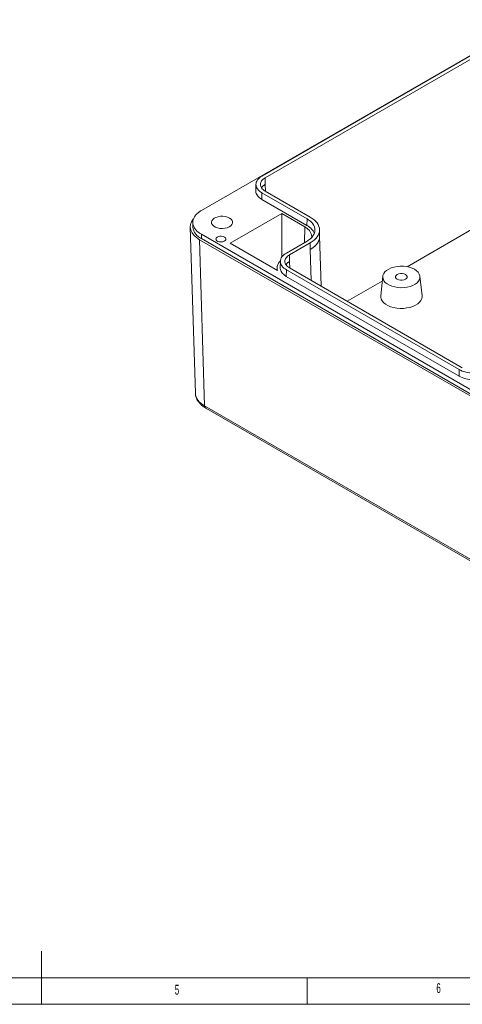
# Model space of a CAD drawing. Header units: millimetres. Extents: x 5 to 415, y 5 to 292.
# Tile 6 of 9: x 206 to 289, y 5 to 190. Entities that reach past the tile are written whole.
import ezdxf

# ---------------------------------------------------------------- set-up
doc = ezdxf.new("R2010")
doc.units = ezdxf.units.MM
doc.layers.add('LAYER_1', color=179, linetype='Continuous', lineweight=15)
doc.styles.add('SLDTEXTSTYLE1', font='TXT', dxfattribs={"width": 0.605})

msp = doc.modelspace()

# ---------------------------------------------------------------- linework, layer by layer
at = {"color": 7, "linetype": 'Continuous', "lineweight": 15}
for p, q in [((302.336, 190.401), (240.109, 154.479)), ((293.232, 185.043), (251.512, 160.959)), ((293.832, 184.697), (252.112, 160.613)), ((252.112, 160.613), (252.13, 159.377)), ((250.378, 159.405), (250.352, 158.181)), ((251.512, 157.797), (251.494, 156.561)), ((251.512, 157.797), (259.998, 152.898)), ((252.112, 158.143), (260.598, 153.244)), ((251.494, 156.561), (259.98, 151.662)), ((255.242, 153.908), (245.554, 148.315)), ((259.556, 151.417), (255.242, 153.908)), ((255.242, 145.681), (255.242, 153.908)), ((238.498, 152.234), (238.498, 151.417)), ((259.998, 152.898), (259.98, 151.662)), ((293.85, 152.556), (278.838, 143.89)), ((238.024, 151.357), (238.97, 120.063)), ((262.373, 149.624), (262.347, 150.848)), ((239.78, 148.969), (301.982, 113.06)), ((239.78, 148.969), (240.726, 117.681)), ((240.109, 149.989), (302.336, 114.067)), ((240.109, 149.173), (240.109, 149.989)), ((240.109, 149.173), (302.336, 113.25)), ((259.998, 148.713), (256.108, 146.468)), ((260.598, 148.367), (256.708, 146.122)), ((260.598, 148.367), (260.616, 147.132)), ((262.658, 140.217), (262.372, 149.676)), ((245.554, 148.315), (254.42, 143.197)), ((254.974, 144.914), (254.948, 143.69)), ((256.708, 146.122), (256.726, 144.886)), ((254.349, 143.733), (254.344, 143.241)), ((256.108, 143.305), (256.09, 142.07)), ((256.108, 143.305), (288.636, 124.528)), ((256.708, 143.651), (289.235, 124.874)), ((256.09, 142.07), (288.617, 123.292)), ((274.167, 141.194), (267.566, 137.383)), ((274.263, 142.089), (273.871, 138.428)), ((281.656, 138.428), (281.263, 142.089)), ((288.636, 124.528), (288.617, 123.292)), ((240.726, 117.681), (301.982, 82.318)), ((240.933, 117.237), (302.189, 81.875))]:
    msp.add_line(p, q, dxfattribs=at)
at = {"color": 8, "linetype": 'Continuous', "lineweight": 15}
for p, q in [((252.13, 159.377), (252.168, 158.11)), ((259.533, 148.445), (259.556, 151.417)), ((262.366, 149.623), (262.374, 149.581)), ((260.793, 141.293), (260.616, 147.132)), ((256.726, 144.886), (256.765, 143.619))]:
    msp.add_line(p, q, dxfattribs=at)
at = {"color": 7, "linetype": 'Continuous', "lineweight": 15, "flags": 128}
for points in [[(245.413, 153.05), (245.049, 153.217), (244.628, 153.33), (244.173, 153.384), (243.709, 153.376), (243.26, 153.307), (242.852, 153.18), (242.505, 153.002), (242.238, 152.782), (242.067, 152.533), (242, 152.268), (242.04, 152.001), (242.186, 151.746), (242.43, 151.518), (242.758, 151.328), (243.153, 151.188), (243.594, 151.103), (244.057, 151.08), (244.516, 151.119), (244.948, 151.218), (245.328, 151.372), (245.637, 151.572), (245.857, 151.808), (245.978, 152.067), (245.991, 152.335), (245.897, 152.597), (245.701, 152.84), (245.413, 153.05)], [(244.458, 149.479), (244.204, 149.584), (243.904, 149.635), (243.592, 149.628), (243.3, 149.562), (243.062, 149.445), (242.902, 149.29), (242.837, 149.113), (242.876, 148.934), (243.013, 148.772), (243.235, 148.644), (243.515, 148.565), (243.826, 148.543), (244.132, 148.58), (244.401, 148.672), (244.603, 148.81), (244.716, 148.978), (244.729, 149.159), (244.64, 149.332), (244.458, 149.479)], [(280.242, 143.395), (279.788, 143.616), (279.275, 143.79), (278.718, 143.911), (278.134, 143.976), (277.54, 143.983), (276.952, 143.933), (276.387, 143.825), (275.862, 143.664), (275.391, 143.454), (274.989, 143.201), (274.666, 142.913), (274.433, 142.597), (274.295, 142.263), (274.258, 141.92), (274.321, 141.579), (274.483, 141.249), (274.739, 140.939), (275.082, 140.659), (275.503, 140.416), (275.988, 140.218), (276.525, 140.07), (277.097, 139.976), (277.689, 139.94), (278.282, 139.961), (278.861, 140.041), (279.408, 140.176), (279.907, 140.362), (280.345, 140.594), (280.709, 140.866), (280.988, 141.169), (281.174, 141.495), (281.262, 141.835), (281.25, 142.178), (281.137, 142.515), (280.927, 142.836), (280.626, 143.132), (280.242, 143.395)], [(276.985, 141.514), (277.264, 141.398), (277.591, 141.336), (277.935, 141.336), (278.262, 141.398), (278.541, 141.514), (278.743, 141.675), (278.85, 141.864), (278.85, 142.063), (278.743, 142.252), (278.541, 142.412), (278.262, 142.529), (277.935, 142.591), (277.591, 142.591), (277.264, 142.529), (276.985, 142.412), (276.783, 142.252), (276.677, 142.063), (276.677, 141.864), (276.783, 141.675), (276.985, 141.514)], [(273.871, 138.428), (273.87, 138.153), (273.958, 137.794), (274.145, 137.448), (274.426, 137.124), (274.792, 136.83), (275.236, 136.574), (275.745, 136.362), (276.307, 136.2), (276.906, 136.092), (277.528, 136.042), (278.155, 136.049), (278.772, 136.114), (279.364, 136.236), (279.913, 136.411), (280.407, 136.634), (280.833, 136.9), (281.179, 137.203), (281.437, 137.533), (281.599, 137.883), (281.662, 138.244), (281.656, 138.428)]]:
    msp.add_lwpolyline(points, dxfattribs=at)
at = {"color": 8, "linetype": 'Continuous', "lineweight": 15}
msp.add_arc((241.22, 117.641), 0.495, 175.3924, 234.64182, dxfattribs=at)
at = {"color": 7, "linetype": 'Continuous', "lineweight": 15}
msp.add_ellipse((244.025, 151.417), major_axis=(6.002, 0), ratio=0.5771119, start_param=2.716428, end_param=3.9268385, dxfattribs=at)
at = {"color": 8, "linetype": 'Continuous', "lineweight": 15}
msp.add_ellipse((244.97, 120.144), major_axis=(6.001, 0.03), ratio=0.5771607, start_param=3.1561318, end_param=3.9239326, dxfattribs=at)
at = {"color": 7, "linetype": 'Continuous', "lineweight": 15}
for points, knots in [([(251.512, 160.959), (251.156, 160.753), (250.867, 160.504), (250.478, 159.963), (250.378, 159.67), (250.378, 159.085), (250.478, 158.793), (250.867, 158.251), (251.156, 158.002), (251.512, 157.797)], [2.3563468, 2.3563468, 2.3563468, 2.3563468, 2.7489697, 2.7489697, 3.1415927, 3.1415927, 3.5342156, 3.5342156, 3.9268385, 3.9268385, 3.9268385, 3.9268385]), ([(252.112, 160.613), (251.831, 160.451), (251.607, 160.257), (251.304, 159.835), (251.225, 159.606), (251.225, 159.149), (251.304, 158.921), (251.607, 158.498), (251.831, 158.304), (252.112, 158.143)], [2.3563468, 2.3563468, 2.3563468, 2.3563468, 2.7489697, 2.7489697, 3.1415927, 3.1415927, 3.5342156, 3.5342156, 3.9268385, 3.9268385, 3.9268385, 3.9268385]), ([(250.366, 158.181), (250.361, 158.127), (250.347, 157.947), (250.438, 157.642), (250.637, 157.281), (250.969, 156.905), (251.304, 156.686), (251.494, 156.561)], [0, 0, 0, 0, 0.08977919, 0.30073813, 0.51223816, 0.72375114, 1, 1, 1, 1]), ([(252.13, 159.377), (252.09, 159.353), (252.009, 159.305), (251.899, 159.229), (251.797, 159.15), (251.704, 159.069), (251.62, 158.986), (251.544, 158.902), (251.501, 158.844), (251.48, 158.816)], [0, 0, 0, 0, 0.1482283, 0.2946659, 0.439313, 0.5821698, 0.7232365, 0.8625131, 1, 1, 1, 1]), ([(240.109, 154.479), (240.059, 154.449), (239.958, 154.39), (239.815, 154.296), (239.678, 154.2), (239.548, 154.101), (239.363, 153.948), (239.14, 153.733), (238.909, 153.451), (238.727, 153.158), (238.552, 152.755), (238.463, 152.236), (238.551, 151.717), (238.725, 151.314), (238.907, 151.02), (239.137, 150.738), (239.384, 150.499), (239.63, 150.302), (239.858, 150.14), (240.025, 150.039), (240.109, 149.989)], [0, 0, 0, 0, 0.025028, 0.0499931, 0.0749335, 0.0998877, 0.1248941, 0.1874645, 0.2500961, 0.3123427, 0.3746512, 0.4997775, 0.6242651, 0.6867756, 0.7493497, 0.8118423, 0.8743996, 0.9162537, 0.9580601, 1, 1, 1, 1]), ([(259.998, 152.898), (260.47, 152.625), (260.852, 152.296), (261.367, 151.579), (261.5, 151.192), (261.5, 150.418), (261.367, 150.032), (260.852, 149.315), (260.47, 148.985), (259.998, 148.713)], [2.3563468, 2.3563468, 2.3563468, 2.3563468, 2.7489697, 2.7489697, 3.1415927, 3.1415927, 3.5342156, 3.5342156, 3.9268385, 3.9268385, 3.9268385, 3.9268385]), ([(260.598, 153.244), (261.151, 152.924), (261.594, 152.542), (262.192, 151.708), (262.347, 151.257), (262.347, 150.354), (262.192, 149.903), (261.594, 149.069), (261.151, 148.687), (260.598, 148.367)], [2.3563468, 2.3563468, 2.3563468, 2.3563468, 2.7489697, 2.7489697, 3.1415927, 3.1415927, 3.5342156, 3.5342156, 3.9268385, 3.9268385, 3.9268385, 3.9268385]), ([(238.498, 151.417), (238.518, 151.211), (238.559, 150.796), (238.886, 150.198), (239.386, 149.64), (239.868, 149.329), (240.109, 149.173)], [0, 0, 0, 0, 0.24876121, 0.49887224, 0.7489151, 1, 1, 1, 1]), ([(260.838, 149.371), (260.853, 149.441), (260.904, 149.679), (260.809, 150.091), (260.559, 150.58), (260.143, 151.036), (259.751, 151.29), (259.556, 151.417)], [0, 0, 0, 0, 0.0937647, 0.32020733, 0.54677848, 0.77389051, 1, 1, 1, 1]), ([(259.98, 151.662), (260.172, 151.54), (260.557, 151.294), (260.986, 150.862), (261.264, 150.471), (261.338, 150.22), (261.364, 150.133)], [0, 0, 0, 0, 0.28249379, 0.56501864, 0.8490449, 1, 1, 1, 1]), ([(262.374, 149.581), (262.373, 149.536), (262.371, 149.446), (262.357, 149.312), (262.334, 149.177), (262.302, 149.043), (262.261, 148.909), (262.211, 148.776), (262.152, 148.644), (262.083, 148.513), (262.006, 148.383), (261.946, 148.298), (261.917, 148.255)], [0, 0, 0, 0, 0.0988245, 0.19791, 0.2972566, 0.3968643, 0.4967333, 0.5968636, 0.6972553, 0.7979086, 0.8988234, 1, 1, 1, 1]), ([(256.108, 146.468), (255.752, 146.262), (255.463, 146.013), (255.074, 145.471), (254.974, 145.179), (254.974, 144.594), (255.074, 144.302), (255.463, 143.76), (255.752, 143.511), (256.108, 143.305)], [2.3563468, 2.3563468, 2.3563468, 2.3563468, 2.7489697, 2.7489697, 3.1415927, 3.1415927, 3.5342156, 3.5342156, 3.9268385, 3.9268385, 3.9268385, 3.9268385]), ([(261.917, 148.255), (261.884, 148.211), (261.817, 148.121), (261.705, 147.99), (261.582, 147.86), (261.449, 147.731), (261.304, 147.605), (261.149, 147.482), (260.982, 147.361), (260.806, 147.244), (260.68, 147.169), (260.616, 147.132)], [0, 0, 0, 0, 0.1067788, 0.2146404, 0.323585, 0.4336127, 0.5447235, 0.6569176, 0.770195, 0.8845558, 1, 1, 1, 1]), ([(254.42, 143.197), (254.381, 143.405), (254.304, 143.82), (254.502, 144.444), (254.829, 144.814), (254.991, 144.998)], [0, 0, 0, 0, 0.3348901, 0.669777, 1, 1, 1, 1]), ([(256.708, 146.122), (256.428, 145.96), (256.203, 145.766), (255.9, 145.344), (255.821, 145.115), (255.821, 144.658), (255.9, 144.429), (256.203, 144.007), (256.428, 143.813), (256.708, 143.651)], [2.3563468, 2.3563468, 2.3563468, 2.3563468, 2.7489697, 2.7489697, 3.1415927, 3.1415927, 3.5342156, 3.5342156, 3.9268385, 3.9268385, 3.9268385, 3.9268385]), ([(256.726, 144.886), (256.686, 144.862), (256.605, 144.814), (256.495, 144.737), (256.393, 144.659), (256.3, 144.578), (256.216, 144.495), (256.141, 144.411), (256.097, 144.353), (256.076, 144.324)], [0, 0, 0, 0, 0.1482283, 0.2946659, 0.439313, 0.5821698, 0.7232365, 0.8625131, 1, 1, 1, 1]), ([(254.962, 143.689), (254.958, 143.636), (254.943, 143.456), (255.034, 143.151), (255.233, 142.79), (255.565, 142.414), (255.9, 142.194), (256.09, 142.07)], [0, 0, 0, 0, 0.0897791, 0.300738, 0.5122379, 0.7237507, 1, 1, 1, 1]), ([(288.636, 124.528), (288.992, 124.322), (289.424, 124.155), (290.362, 123.931), (290.868, 123.873), (291.881, 123.873), (292.388, 123.931), (293.326, 124.155), (293.758, 124.322), (294.114, 124.528)], [2.3563468, 2.3563468, 2.3563468, 2.3563468, 2.7489697, 2.7489697, 3.1415927, 3.1415927, 3.5342156, 3.5342156, 3.9268385, 3.9268385, 3.9268385, 3.9268385]), ([(288.617, 123.292), (288.976, 123.085), (289.41, 122.917), (290.355, 122.691), (290.865, 122.633), (291.885, 122.633), (292.395, 122.691), (293.339, 122.917), (293.774, 123.085), (294.132, 123.292)], [2.3563468, 2.3563468, 2.3563468, 2.3563468, 2.7489697, 2.7489697, 3.1415927, 3.1415927, 3.5342156, 3.5342156, 3.9268385, 3.9268385, 3.9268385, 3.9268385]), ([(238.972, 120.071), (238.983, 119.915), (239.006, 119.597), (239.152, 119.129), (239.376, 118.675), (239.683, 118.246), (240.069, 117.846), (240.49, 117.508), (240.799, 117.319), (240.933, 117.237)], [0, 0, 0, 0, 0.1359905, 0.2786483, 0.4228193, 0.5705994, 0.7231451, 0.8803367, 1, 1, 1, 1])]:
    msp.add_open_spline(points, degree=3, knots=knots, dxfattribs=at)
at = {"layer": 'LAYER_1'}
for p, q in [((210, 5), (210, 15)), ((10, 10), (227.8, 10)), ((227.8, 10), (402, 10)), ((260, 10), (260, 5)), ((5, 5), (414.595, 5))]:
    msp.add_line(p, q, dxfattribs=at)

# ---------------------------------------------------------------- texts
at = {"color": 7, "linetype": 'Continuous', "lineweight": 0, "char_height": 1.852, "attachment_point": 1, "style": 'SLDTEXTSTYLE1'}
for s, insert in [('5', (235.096, 8.668)), ('6', (284.349, 8.984))]:
    msp.add_mtext(s, dxfattribs=dict(at, insert=insert))

doc.saveas('drawing.dxf')
